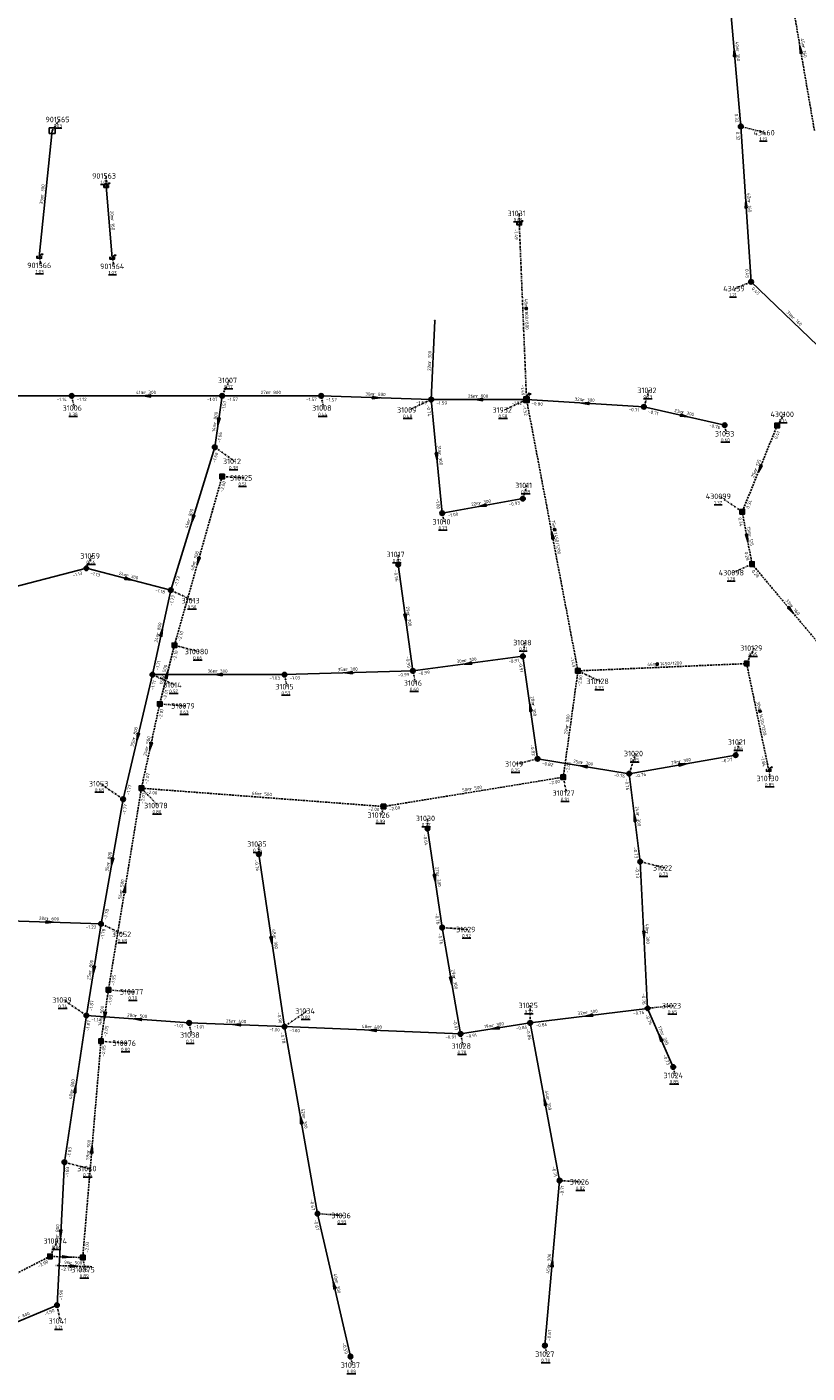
# Model space of a CAD drawing. Extents: x 188323 to 208361, y 565368 to 574910.
# Tile 104 of 256: x 201337 to 201549, y 568404 to 568771. Entities that reach past the tile are written whole.
import ezdxf

# ---------------------------------------------------------------- set-up
doc = ezdxf.new("R2010")
doc.units = 0
for name, pattern in [('BORDER', [1.75, 0.5, -0.25, 0.5, -0.25, 0, -0.25]), ('DASHDOT', [1, 0.5, -0.25, 0, -0.25]), ('DASHED', [0.75, 0.5, -0.25])]:
    doc.linetypes.add(name, pattern=pattern)
doc.layers.get('0').update_dxf_attribs({"linetype": 'CONTINUOUS'})
for name, color, linetype in [('RIO-AFM', 7, 'CONTINUOUS'), ('RIO-BOK', 7, 'CONTINUOUS'), ('RIO-DET', 7, 'CONTINUOUS'), ('RIO-KNP', 7, 'CONTINUOUS'), ('RIO-KNR', 7, 'CONTINUOUS'), ('RIO-LAG', 7, 'CONTINUOUS'), ('RIO-LAG_0B', 7, 'CONTINUOUS'), ('RIO-LAG_1B', 7, 'DASHED'), ('RIO-LAG_4', 7, 'BORDER'), ('RIO-LEN', 7, 'CONTINUOUS'), ('RIO-MVD', 1, 'CONTINUOUS'), ('RIO-VRB', 6, 'DASHDOT'), ('RIO-VRH', 7, 'CONTINUOUS')]:
    doc.layers.add(name, color=color, linetype=linetype)
doc.styles.add('RIO-TXT', font='isocp.shx')

# ---------------------------------------------------------------- blocks, each defined once
blk = doc.blocks.new('L_VHR')
blk.add_lwpolyline([(-0.5, 0), (0.5, 0), (-0.5, 0.15), (-0.5, -0.15), (0.5, 0)])
blk = doc.blocks.new('L_VKT')
blk.add_line((0.3, 0.95), (-0.3, -0.05))
blk.add_lwpolyline([(0.3, 0.15), (0.3, 0.75), (-0.3, 0.75), (-0.3, 0.15)], close=True)
blk = doc.blocks.new('K_IPG')
blk.add_circle((0, 0), 0.5)
for points in [[(0, 0), (-0.5, 0), (-0.433013, 0.25)], [(0, 0), (-0.433013, -0.25), (-0.5, 0)], [(0, 0), (-0.433013, 0.25), (-0.25, 0.433013)], [(0, 0), (-0.25, -0.433013), (-0.433013, -0.25)], [(0, 0), (-0.25, 0.433013), (0, 0.5)], [(0, 0), (0, -0.5), (-0.25, -0.433013)], [(0, 0), (0, 0.5), (0.25, 0.433013)], [(0, 0), (0.25, 0.433013), (0.433013, 0.25)], [(0, 0), (0.433013, 0.25), (0.5, 0)], [(0, 0), (0.5, 0), (0.433013, -0.25)], [(0, 0), (0.433013, -0.25), (0.25, -0.433013)], [(0, 0), (0.25, -0.433013), (0, -0.5)]]:
    blk.add_solid(points)
at = {"style": 'RIO-TXT', "flags": 1}
blk.add_attdef('KNOOPNAAM', (2, 2), '', height=1, dxfattribs=at)
blk = doc.blocks.new('K_IPR')
blk.add_lwpolyline([(-0.5, -0.5), (0.5, -0.5), (0.5, 0.5), (-0.5, 0.5)], close=True)
blk.add_solid([(-0.5, 0.5), (0.5, 0.5), (-0.5, -0.5), (0.5, -0.5)])
at = {"style": 'RIO-TXT', "flags": 1}
blk.add_attdef('KNOOPNAAM', (2, 2), '', height=1, dxfattribs=at)
blk = doc.blocks.new('K_UTB')
blk.add_lwpolyline([(0.5, 0.15), (0.5, -0.3), (-0.5, -0.3), (-0.5, 0.15), (-0.45, 0.15), (-0.45, -0.25), (0, -0.25), (0.45, -0.25), (0.45, 0.15)], close=True)
blk.add_lwpolyline([(0.85, 0.6), (0.55, 0.65), (0.614828, 0.459583), (0.850842, 0.598937)])
blk.add_arc((0.85, -0.25), 0.85, 90, 180)
at = {"style": 'RIO-TXT', "flags": 1}
blk.add_attdef('KNOOPNAAM', (2, 2), '', height=1, dxfattribs=at)
blk = doc.blocks.new('K_FIC')
blk.add_circle((0, 0), 0.0625)
at = {"style": 'RIO-TXT', "flags": 1}
blk.add_attdef('KNOOPNAAM', (2, 2), '', height=1, dxfattribs=at)
blk = doc.blocks.new('K_OVL')
for points in [[(0.6, 0.6), (-0.6, 0.6), (-0.6, -0.6), (0.6, -0.6)], [(1, 1.25), (0.474823, 0.983111), (0.413034, 1.369554)]]:
    blk.add_lwpolyline(points, close=True)
blk.add_arc((0.81571, 0.439293), 0.83139, 77.193131, 168.854604)
blk.add_solid([(-0.6, 0.6), (0.6, 0.6), (-0.6, -0.6), (0.6, -0.6)])
at = {"style": 'RIO-TXT', "flags": 1}
blk.add_attdef('KNOOPNAAM', (2, 2), '', height=1, dxfattribs=at)
blk = doc.blocks.new('K_DIV')
for p, q in [((-0.65, 0.65), (-0.65, -0.65)), ((0.65, 0.65), (-0.65, 0.65)), ((0.65, -0.65), (0.65, 0.65)), ((-0.65, -0.65), (0.65, -0.65))]:
    blk.add_line(p, q)
blk = doc.blocks.new('465_03______310075____310074_')
at = {"layer": 'RIO-LAG_1B'}
blk.add_line((0, 0), (-9.816, 0.337), dxfattribs=at)
at = {"layer": 'RIO-VRH', "xscale": 2, "yscale": 2, "zscale": 2, "rotation": 358.012}
blk.add_blockref('L_VHR', (-4.908, 0.1685), dxfattribs=at)
at = {"layer": 'RIO-AFM', "style": 'RIO-TXT'}
blk.add_text('r 500', height=0.9, rotation=358.012, dxfattribs=at).set_placement((-5.9706, 0.7062))
at = {"layer": 'RIO-BOK', "style": 'RIO-TXT'}
for s, p in [('-2.73', (-8.4647, -1.1099)), ('-2.76', (-4.1462, -1.257))]:
    blk.add_text(s, height=0.9, rotation=358.012, dxfattribs=at).set_placement(p)
at = {"layer": 'RIO-LEN', "style": 'RIO-TXT'}
blk.add_text('9m', height=0.9, rotation=358.012, dxfattribs=at).set_placement((-7.5897, 0.7614))

msp = doc.modelspace()

# ---------------------------------------------------------------- linework, layer by layer
at = {"layer": 'RIO-LAG'}
for p, q in [((201343.696, 568742.336), (201340.16, 568707.904)), ((201358.384, 568727.232), (201360.032, 568707.648))]:
    msp.add_line(p, q, dxfattribs=at)
at = {"layer": 'RIO-LAG_0B'}
for p, q in [((201527.904, 568783.616), (201531.392, 568743.488)), ((201531.392, 568743.488), (201534.208, 568701.12)), ((201534.208, 568701.12), (201556.896, 568679.424)), ((201448, 568690.496), (201447.008, 568668.992)), ((201310, 568670.016), (201348.992, 568670.016)), ((201348.992, 568670.016), (201390, 568670.016)), ((201390, 568670.016), (201388, 568656)), ((201390, 568670.016), (201416.992, 568670.016)), ((201416.992, 568670.016), (201447.008, 568668.992)), ((201447.008, 568668.992), (201450, 568638.016)), ((201447.008, 568668.992), (201472.992, 568668.992)), ((201472.992, 568668.992), (201504.992, 568667.008)), ((201504.992, 568667.008), (201527.008, 568662.016)), ((201388, 568656), (201376, 568617.024)), ((201450, 568638.016), (201472, 568641.984)), ((201442, 568595.008), (201438, 568624)), ((201303.008, 568609.984), (201352.992, 568622.976)), ((201376, 568617.024), (201352.992, 568622.976)), ((201376, 568617.024), (201371.008, 568593.984)), ((201442, 568595.008), (201472, 568598.976)), ((201472, 568598.976), (201476, 568571.008)), ((201407.008, 568593.984), (201442, 568595.008)), ((201371.008, 568593.984), (201363.008, 568560)), ((201371.008, 568593.984), (201407.008, 568593.984)), ((201476, 568571.008), (201500.992, 568566.976)), ((201500.992, 568566.976), (201530, 568572.032)), ((201500.992, 568566.976), (201504, 568542.976)), ((201356.992, 568526.016), (201363.008, 568560)), ((201450, 568524.992), (201446, 568552)), ((201407.008, 568497.984), (201400, 568545.024)), ((201504, 568542.976), (201506, 568502.976)), ((201328.992, 568526.976), (201356.992, 568526.016)), ((201352.992, 568500.992), (201356.992, 568526.016)), ((201455.008, 568496), (201450, 568524.992)), ((201506, 568502.976), (201474, 568499.008)), ((201506, 568502.976), (201512.992, 568486.976)), ((201352.992, 568500.992), (201347.008, 568460.992)), ((201380.992, 568499.008), (201352.992, 568500.992)), ((201407.008, 568497.984), (201380.992, 568499.008)), ((201474, 568499.008), (201455.008, 568496)), ((201474, 568499.008), (201482, 568456)), ((201455.008, 568496), (201407.008, 568497.984)), ((201407.008, 568497.984), (201416, 568446.976)), ((201347.008, 568460.992), (201344.992, 568422.016)), ((201482, 568456), (201478, 568411.008)), ((201416, 568446.976), (201424.992, 568408)), ((201344.992, 568422.016), (201326, 568414.016))]:
    msp.add_line(p, q, dxfattribs=at)
at = {"layer": 'RIO-LAG_1B'}
for p, q in [((201543.872, 568786.496), (201551.488, 568742.336)), ((201487.008, 568595.008), (201472.992, 568668.992)), ((201541.328, 568661.952), (201531.792, 568638.4)), ((201390, 568648), (201376.992, 568601.984)), ((201534.464, 568624.128), (201531.792, 568638.4)), ((201534.464, 568624.128), (201555.568, 568598.976)), ((201376.992, 568601.984), (201372.992, 568585.984)), ((201483.008, 568566.016), (201487.008, 568595.008)), ((201487.008, 568595.008), (201532.992, 568596.992)), ((201532.992, 568596.992), (201539.008, 568568)), ((201372.992, 568585.984), (201368, 568563.008)), ((201434, 568558.016), (201483.008, 568566.016)), ((201368, 568563.008), (201359.008, 568508.032)), ((201368, 568563.008), (201434, 568558.016)), ((201359.008, 568508.032), (201356.992, 568494.016)), ((201356.992, 568494.016), (201352, 568435.008)), ((201343.072, 568435.328), (201309.376, 568418.176)), ((201352, 568435.008), (201343.072, 568435.328))]:
    msp.add_line(p, q, dxfattribs=at)
at = {"layer": 'RIO-LAG_4'}
msp.add_line((201472.992, 568668.992), (201471.008, 568716.992), dxfattribs=at)
at = {"layer": 'RIO-VRB'}
for p, q in [((201343.7, 568742.32), (201345.6764, 568745.3758)), ((201531.4, 568743.5), (201538.0482, 568741.78)), ((201358.38, 568727.22), (201358.3797, 568729.995)), ((201471, 568717), (201470.9997, 568719.775)), ((201340.16, 568707.92), (201340.6935, 568705.5916)), ((201360.04, 568707.66), (201360.5735, 568705.3316)), ((201534.2, 568701.1), (201529.8059, 568699.2609)), ((201390, 568670), (201392.0371, 568674.2293)), ((201505, 568667), (201506.3933, 568671.5294)), ((201349, 568670), (201349.7071, 568666.6868)), ((201417, 568670), (201417.7071, 568666.6868)), ((201447, 568669), (201440.8742, 568666.1602)), ((201473, 568669), (201466.8742, 568666.1602)), ((201541.33, 568661.93), (201543.3064, 568664.9858)), ((201527, 568662), (201527.5335, 568659.6716)), ((201388, 568656), (201393.4194, 568652.1519)), ((201390, 568648), (201395.9827, 568647.645)), ((201472, 568642), (201473.0514, 568645.5897)), ((201531.79, 568638.38), (201525.6619, 568642.6159)), ((201450, 568638), (201450.5335, 568635.6716)), ((201353, 568623), (201354.5372, 568626.3632)), ((201438, 568624), (201437.9997, 568626.775)), ((201534.46, 568624.12), (201529.2, 568621.7806)), ((201376, 568617), (201382.1269, 568614.1622)), ((201377, 568602), (201383.6482, 568600.28)), ((201472, 568599), (201472.5335, 568602.7284)), ((201533, 568597), (201535.0371, 568601.2293)), ((201442, 568595), (201442.7071, 568591.6868)), ((201487, 568595), (201493.1269, 568592.1622)), ((201371, 568594), (201377.1269, 568591.1622)), ((201407, 568594), (201407.7071, 568590.6868)), ((201373, 568586), (201379.9675, 568585.4713)), ((201501, 568567), (201502.7352, 568572.4692)), ((201530, 568572), (201531.0514, 568575.5897)), ((201476, 568571), (201470.2921, 568569.6202)), ((201483, 568566), (201483.8806, 568561.702)), ((201539, 568568), (201539.5335, 568565.6716)), ((201363, 568560), (201356.8719, 568564.2359)), ((201368, 568563), (201372.5472, 568558.2798)), ((201434, 568558), (201433.4674, 568555.6715)), ((201446, 568552), (201445.9997, 568554.775)), ((201400, 568545), (201399.9997, 568547.775)), ((201504, 568543), (201510.6482, 568541.28)), ((201357, 568526), (201363.1269, 568523.1622)), ((201450, 568525), (201456.9675, 568524.4713)), ((201359, 568508), (201365.9675, 568507.4713)), ((201353, 568501), (201346.8719, 568505.2359)), ((201474, 568499), (201473.9994, 568503.775)), ((201506, 568503), (201513.075, 568503.7)), ((201381, 568499), (201381.7071, 568495.6868)), ((201407, 568498), (201413.1269, 568502.2378)), ((201455, 568496), (201455.7071, 568492.6868)), ((201357, 568494), (201363.9675, 568493.4713)), ((201513, 568487), (201513.5335, 568484.6716)), ((201347, 568461), (201353.6482, 568459.28)), ((201482, 568456), (201487.9827, 568455.645)), ((201416, 568447), (201422.9675, 568446.4713)), ((201343.07, 568435.31), (201345.1071, 568439.5393)), ((201352, 568435), (201352.7071, 568431.6868)), ((201345, 568422), (201345.8806, 568417.702)), ((201478, 568411), (201478.5335, 568408.6716)), ((201425, 568408), (201425.5335, 568405.6716))]:
    msp.add_line(p, q, dxfattribs=at)

# ---------------------------------------------------------------- block references
at = {"layer": 'RIO-AFM', "xscale": 0.9, "yscale": 0.9, "zscale": 0.9}
for p, rotation in [((201472.4805, 568693.8313), 272.3948), ((201480.2628, 568633.4243), 280.7211), ((201508.6294, 568596.4409), 2.4893), ((201536.2244, 568583.9254), 281.6973)]:
    msp.add_blockref('L_VKT', p, dxfattribs=dict(at, rotation=rotation))
at = {"layer": 'RIO-DET'}
msp.add_blockref('465_03______310075____310074_', (201354.496, 568432.512), dxfattribs=at)
at = {"layer": 'RIO-KNP', "xscale": 1.25, "yscale": 1.25, "zscale": 1.25}
for name, p in [('K_DIV', (201343.696, 568742.336)), ('K_IPG', (201531.392, 568743.488)), ('K_UTB', (201358.384, 568727.232)), ('K_UTB', (201471.008, 568716.992)), ('K_UTB', (201340.16, 568707.904)), ('K_UTB', (201360.032, 568707.648)), ('K_IPG', (201534.208, 568701.12)), ('K_FIC', (201448, 568690.496)), ('K_IPG', (201348.992, 568670.016)), ('K_IPG', (201390, 568670.016)), ('K_IPG', (201416.992, 568670.016)), ('K_IPG', (201447.008, 568668.992)), ('K_OVL', (201472.992, 568668.992)), ('K_IPG', (201504.992, 568667.008)), ('K_IPG', (201527.008, 568662.016)), ('K_IPR', (201541.328, 568661.952)), ('K_IPG', (201388, 568656)), ('K_IPR', (201390, 568648)), ('K_IPG', (201472, 568641.984)), ('K_IPG', (201450, 568638.016)), ('K_IPR', (201531.792, 568638.4)), ('K_IPG', (201438, 568624)), ('K_IPR', (201534.464, 568624.128)), ('K_IPG', (201352.992, 568622.976)), ('K_IPG', (201376, 568617.024)), ('K_IPR', (201376.992, 568601.984)), ('K_IPG', (201472, 568598.976)), ('K_IPG', (201371.008, 568593.984)), ('K_IPG', (201407.008, 568593.984)), ('K_IPG', (201442, 568595.008)), ('K_IPR', (201487.008, 568595.008)), ('K_IPR', (201532.992, 568596.992)), ('K_IPR', (201372.992, 568585.984)), ('K_IPG', (201530, 568572.032)), ('K_IPG', (201476, 568571.008)), ('K_UTB', (201539.008, 568568)), ('K_IPR', (201483.008, 568566.016)), ('K_IPG', (201500.992, 568566.976)), ('K_IPR', (201368, 568563.008)), ('K_IPG', (201363.008, 568560)), ('K_IPR', (201434, 568558.016)), ('K_IPG', (201446, 568552)), ('K_IPG', (201400, 568545.024)), ('K_IPG', (201504, 568542.976)), ('K_IPG', (201356.992, 568526.016)), ('K_IPG', (201450, 568524.992)), ('K_IPR', (201359.008, 568508.032)), ('K_IPG', (201506, 568502.976)), ('K_IPG', (201352.992, 568500.992)), ('K_IPG', (201380.992, 568499.008)), ('K_IPG', (201474, 568499.008)), ('K_IPG', (201407.008, 568497.984)), ('K_IPG', (201455.008, 568496)), ('K_IPR', (201356.992, 568494.016)), ('K_IPG', (201512.992, 568486.976)), ('K_IPG', (201347.008, 568460.992)), ('K_IPG', (201482, 568456)), ('K_IPG', (201416, 568446.976)), ('K_IPR', (201343.072, 568435.328)), ('K_IPR', (201352, 568435.008)), ('K_IPG', (201344.992, 568422.016)), ('K_IPG', (201478, 568411.008)), ('K_IPG', (201424.992, 568408))]:
    msp.add_blockref(name, p, dxfattribs=at)
at = {"layer": 'RIO-VRH', "xscale": 2, "yscale": 2, "zscale": 2}
for p, rotation in [((201529.65, 568763.55), 454.9968), ((201547.68, 568764.42), 459.7688), ((201532.8, 568722.3), 453.7869), ((201369.5, 568670), 180), ((201432, 568669.5), 358.091), ((201460, 568669), 180), ((201489, 568668), 536.424), ((201516, 568664.5), 347.197), ((201389, 568663), 261.8616), ((201448.5, 568653.5), 275.5361), ((201536.56, 568650.155), 247.9405), ((201461, 568640), 190.3038), ((201382, 568636.5), 252.8899), ((201480, 568632), 100.7211), ((201533.125, 568631.25), 280.6131), ((201383.5, 568625), 254.2118), ((201364.5, 568620), 345.3806), ((201440, 568609.5), 277.8616), ((201545.015, 568611.545), 310.0139), ((201373.5, 568605.5), 437.7274), ((201375, 568594), 435.9561), ((201389, 568594), 180), ((201424.5, 568594.5), 181.6364), ((201457, 568597), 187.5939), ((201474, 568585), 458.1384), ((201367, 568577), 256.7517), ((201370.5, 568574.5), 257.7274), ((201488.5, 568569), 530.9106), ((201515.5, 568569.5), 9.7814), ((201502.5, 568555), 457.1334), ((201360, 568543), 259.9839), ((201448, 568538.5), 278.4352), ((201363.5, 568535.5), 440.6985), ((201343, 568526.5), 357.9548), ((201403.5, 568521.5), 278.4794), ((201505, 568523), 272.8712), ((201355, 568513.5), 260.9016), ((201452.5, 568510.5), 279.7905), ((201358, 568501), 261.8616), ((201367, 568500), 175.9148), ((201394, 568498.5), 177.7976), ((201490, 568501), 187.1243), ((201431, 568497), 177.6143), ((201464.5, 568497.5), 188.9717), ((201509.5, 568495), 473.6361), ((201350, 568481), 441.461), ((201478, 568477.5), 460.5472), ((201411.5, 568472.5), 460.0161), ((201354.5, 568464.5), 445.1474), ((201346, 568441.5), 267.0555), ((201347.535, 568435.155), 358.012), ((201480, 568433.5), 444.9118), ((201420.5, 568427.5), 463.0024)]:
    msp.add_blockref('L_VHR', p, dxfattribs=dict(at, rotation=rotation))

# ---------------------------------------------------------------- texts
at = {"layer": 'RIO-AFM', "style": 'RIO-TXT'}
for s, rotation, p in [('r 160', 274.9968, (201530.0898, 568764.4019)), ('r 160', 279.7688, (201548.0488, 568765.3061)), ('r 300', 444.1161, (201341.3393, 568724.3659)), ('r 160', 273.7869, (201533.2584, 568723.1425)), ('r 160', 274.8595, (201359.6454, 568718.2903)), ('800/800', 272.3948, (201472.5148, 568693.022)), ('r 160', 316.2946, (201545.3162, 568691.1783)), ('r 300', 447.3282, (201446.9566, 568678.964)), ('r 800', 358.091, (201431.2068, 568670.0357)), ('r 300', 356.424, (201488.2229, 568668.5592)), ('r 800', 441.8616, (201388.3865, 568662.2691)), ('r 300', 347.197, (201515.3222, 568665.1736)), ('r 300', 275.5361, (201448.9289, 568654.3559)), ('r 125', 427.9405, (201535.7852, 568649.5942)), ('r 800', 432.8899, (201381.2719, 568635.8761)), ('r 300', 10.3038, (201460.1134, 568640.347)), ('1450/1200', 280.7211, (201480.4139, 568632.6285)), ('r 125', 280.6131, (201533.4713, 568632.1396)), ('r 500', 434.2118, (201382.7843, 568624.3599)), ('r 300', 345.3806, (201363.8436, 568620.6952)), ('r 160', 310.0139, (201544.8846, 568612.4935)), ('r 300', 277.8616, (201440.3932, 568610.3724)), ('r 800', 437.7274, (201372.8325, 568604.8158)), ('r 300', 7.5939, (201456.1309, 568597.3885)), ('r 500', 435.9561, (201374.3138, 568593.3362)), ('r 300', 1.6364, (201423.676, 568594.9767)), ('1450/1200', 2.4893, (201509.4386, 568596.4761)), ('r 300', 278.1384, (201474.3887, 568585.8741)), ('r 500', 82.1384, (201484.394, 568579.7657)), ('1450/1200', 281.6973, (201536.389, 568583.1323)), ('r 800', 436.7517, (201366.3174, 568576.328)), ('r 500', 437.7274, (201369.8325, 568573.8158)), ('r 300', 350.9106, (201487.7796, 568569.6292)), ('r 300', 9.7814, (201514.6165, 568569.855)), ('r 500', 355.6681, (201400.2313, 568561.0802)), ('r 500', 9.2717, (201457.6197, 568562.3629)), ('r 300', 277.1334, (201502.9027, 568555.8673)), ('r 800', 79.9839, (201359.3668, 568542.2891)), ('r 300', 278.4352, (201448.3839, 568539.3763)), ('r 500', 440.6985, (201362.8588, 568534.7837)), ('r 600', 357.9548, (201342.208, 568527.037)), ('r 300', 278.4794, (201403.8895, 568522.3774)), ('r 300', 272.8712, (201505.4711, 568523.8353)), ('r 800', 80.9016, (201354.3782, 568512.7788)), ('r 300', 279.7905, (201452.8637, 568511.3853)), ('r 500', 441.8616, (201357.3865, 568500.2691)), ('r 300', 367.1243, (201489.1328, 568501.4053)), ('r 500', 355.9148, (201366.2279, 568500.5648)), ('r 400', 357.7976, (201393.2098, 568499.0385)), ('r 300', 368.9717, (201463.6206, 568497.873)), ('r 400', 357.6143, (201430.2116, 568497.548)), ('r 300', 293.6361, (201509.6379, 568495.9448)), ('r 800', 441.461, (201349.3731, 568480.2745)), ('r 300', 280.5472, (201478.3564, 568478.3909)), ('r 300', 280.0161, (201411.8672, 568473.3876)), ('r 500', 445.1474, (201353.9152, 568463.7362)), ('r 800', 447.0555, (201345.4473, 568440.7169)), ('r 300', 444.9118, (201479.4165, 568432.7382)), ('r 300', 283.0024, (201420.8168, 568428.4051)), ('r 800', 382.8314, (201334.5566, 568418.1518))]:
    msp.add_text(s, height=0.9, rotation=rotation, dxfattribs=at).set_placement(p)
for s, p in [('r 300', (201368.6901, 568670.5)), ('r 800', (201402.6901, 568670.5)), ('r 800', (201459.1901, 568669.5)), ('r 300', (201388.1901, 568594.5))]:
    msp.add_text(s, height=0.9, dxfattribs=at).set_placement(p)
at = {"layer": 'RIO-BOK', "style": 'RIO-TXT'}
for s, rotation, p in [('0.32', 274.9968, (201529.719, 568746.9266)), ('0.32', 273.7869, (201530.0962, 568742.0102)), ('-1.49', 272.3948, (201469.6604, 568715.5423)), ('0.45', 273.7869, (201532.5931, 568704.5613)), ('0.45', 316.2946, (201534.2457, 568699.1208)), ('-1.49', 272.3948, (201471.4584, 568673.0393)), ('-1.57', 441.8616, (201390.7999, 568665.7446)), ('-1.57', 358.091, (201418.3533, 568668.555)), ('-1.59', 358.091, (201442.8562, 568667.7538)), ('-0.80', 356.424, (201474.3107, 568667.5162)), ('-0.74', 275.5361, (201445.7423, 568667.4711)), ('-1.52', 280.7211, (201471.8856, 568667.3637)), ('-0.71', 356.424, (201500.822, 568665.8761)), ('-0.71', 347.197, (201506.0558, 568665.3253)), ('-0.76', 347.197, (201522.6949, 568661.5547)), ('0.41', 427.9405, (201541.278, 568658.1098)), ('-1.66', 441.8616, (201389.5831, 568657.1887)), ('-1.66', 432.8899, (201388.1102, 568651.6767)), ('-2.00', 434.2118, (201390.2055, 568643.6813)), ('-1.00', 275.5361, (201448.2286, 568641.9479)), ('-0.93', 10.3038, (201468.2157, 568639.889)), ('0.34', 427.9405, (201533.6126, 568639.1529)), ('-1.00', 10.3038, (201451.6276, 568636.873)), ('0.34', 280.6131, (201530.6726, 568636.7458)), ('0.28', 280.6131, (201532.4355, 568627.363)), ('-1.13', 14.5727, (201349.3836, 568620.6132)), ('-1.13', 345.3806, (201354.0021, 568621.2926)), ('-1.73', 432.8899, (201377.7492, 568617.9273)), ('-0.96', 277.8616, (201436.8054, 568622.4213)), ('0.28', 310.0139, (201534.2889, 568622.1477)), ('-1.18', 345.3806, (201371.6825, 568616.6924)), ('-1.73', 437.7274, (201376.4851, 568612.6992)), ('-2.10', 434.2118, (201378.7273, 568602.9674)), ('-2.10', 435.9561, (201377.3562, 568597.685)), ('-0.99', 277.8616, (201440.0687, 568598.8723)), ('-0.91', 7.5939, (201468.1203, 568597.0703)), ('-1.49', 280.7211, (201484.9066, 568598.7767)), ('-1.71', 437.7274, (201372.6647, 568595.0715)), ('-0.99', 1.6364, (201437.9412, 568593.4835)), ('-0.99', 7.5939, (201443.5725, 568593.7973)), ('-0.91', 278.1384, (201470.813, 568597.4155)), ('-1.71', 436.7517, (201371.4047, 568589.693)), ('-1.03', 1.6364, (201408.4392, 568592.6405)), ('-2.00', 82.1384, (201487.8266, 568590.7464)), ('-2.01', 435.9561, (201374.697, 568587.0195)), ('-2.01', 437.7274, (201373.4851, 568581.6992)), ('-0.82', 278.1384, (201474.0495, 568574.8626)), ('-0.82', 350.9106, (201477.162, 568569.3972)), ('-2.00', 82.1384, (201484.5781, 568567.1954)), ('-0.77', 9.7814, (201526.1964, 568569.9236)), ('-1.84', 281.6973, (201536.8143, 568571.7341)), ('-2.07', 437.7274, (201369.6647, 568564.0715)), ('-2.00', 9.2717, (201479.1782, 568563.9575)), ('-0.76', 350.9106, (201496.7321, 568566.2787)), ('-0.76', 277.1334, (201499.7854, 568565.4366)), ('-0.76', 9.7814, (201502.6173, 568565.8582)), ('-1.77', 436.7517, (201364.6827, 568561.043)), ('-2.03', 440.6985, (201368.6873, 568558.7332)), ('-2.00', 355.6681, (201369.291, 568561.4991)), ('-1.77', 79.9839, (201363.6661, 568555.7185)), ('-2.00', 355.6681, (201429.8095, 568556.9529)), ('-2.00', 9.2717, (201435.6071, 568556.8438)), ('-0.64', 278.4352, (201444.8213, 568550.4094)), ('-0.73', 277.1334, (201502.1149, 568546.8964)), ('-0.76', 278.4794, (201398.8225, 568543.4085)), ('-0.73', 272.8712, (201502.6726, 568541.5312)), ('-1.78', 79.9839, (201358.622, 568527.1352)), ('-0.76', 278.4352, (201448.0288, 568528.8527)), ('-1.22', 357.9548, (201352.853, 568524.7624)), ('-1.78', 80.9016, (201357.7345, 568521.7291)), ('-0.76', 279.7905, (201448.8592, 568523.382)), ('-1.95', 440.6985, (201360.6069, 568509.1563)), ('-1.93', 441.8616, (201359.7999, 568503.7446)), ('-0.76', 272.8712, (201504.4197, 568507.0264)), ('-1.87', 80.9016, (201354.6036, 568502.161)), ('-1.87', 441.461, (201353.7536, 568496.7413)), ('-1.14', 355.9148, (201354.2974, 568499.5046)), ('-0.90', 278.4794, (201405.0386, 568501.8529)), ('-0.91', 279.7905, (201452.9395, 568499.8055)), ('-0.86', 367.1243, (201475.5634, 568497.7854)), ('-0.76', 367.1243, (201502.1037, 568501.1201)), ('-0.76', 293.6361, (201505.2796, 568501.156)), ('-2.05', 441.8616, (201358.5831, 568495.1887)), ('-1.01', 355.9148, (201376.8121, 568497.9108)), ('-1.01', 357.7976, (201382.3459, 568497.5481)), ('-1.00', 357.7976, (201402.8502, 568496.7725)), ('-0.78', 280.0161, (201405.8656, 568496.3775)), ('-1.00', 357.6143, (201408.3412, 568496.5438)), ('-0.91', 357.6143, (201450.8464, 568494.7997)), ('-0.91', 368.9717, (201456.6017, 568494.8365)), ('-0.86', 368.9717, (201470.1673, 568496.9872)), ('-0.86', 280.5472, (201472.8807, 568497.3671)), ('-2.05', 445.1474, (201358.014, 568489.7995)), ('-0.73', 293.6361, (201510.082, 568490.1981)), ('-1.83', 441.461, (201348.5914, 568462.1776)), ('-1.83', 447.0555, (201348.1661, 568456.8352)), ('-0.71', 280.5472, (201479.8984, 568459.7796)), ('-0.71', 444.9118, (201483.0056, 568451.7947)), ('-0.67', 280.0161, (201413.9387, 568450.7989)), ('-0.67', 283.0024, (201414.9517, 568445.3206)), ('-2.03', 445.1474, (201353.5124, 568436.2775)), ('-2.00', 386.9419, (201340.0397, 568432.2231)), ('-1.90', 447.0555, (201346.469, 568423.3272)), ('-1.90', 382.8314, (201341.7606, 568419.1284)), ('-0.67', 444.9118, (201479.5176, 568412.2713)), ('-0.59', 283.0024, (201422.736, 568411.6856))]:
    msp.add_text(s, height=0.9, rotation=rotation, dxfattribs=at).set_placement(p)
for s, p in [('-1.14', (201344.8998, 568668.6)), ('-1.12', (201350.3998, 568668.6)), ('-1.07', (201385.8998, 568668.6)), ('-1.57', (201391.3998, 568668.6)), ('-1.57', (201412.8998, 568668.6)), ('-1.59', (201448.3998, 568667.6)), ('-1.52', (201468.8998, 568667.6)), ('-1.20', (201372.3998, 568592.6)), ('-1.03', (201402.8998, 568592.6))]:
    msp.add_text(s, height=0.9, dxfattribs=at).set_placement(p)
at = {"layer": 'RIO-KNR', "style": 'RIO-TXT'}
for s, p in [('901565', (201341.8514, 568744.6258)), ('43460', (201534.8607, 568741.03)), ('901563', (201354.5547, 568729.245)), ('31031', (201467.8122, 568719.025)), ('901566', (201336.8685, 568704.8416)), ('901564', (201356.7485, 568704.5816)), ('43459', (201526.6184, 568698.5109)), ('31007', (201388.8496, 568673.4793)), ('31032', (201503.2058, 568670.7794)), ('31006', (201346.5196, 568665.9368)), ('31008', (201414.5196, 568665.9368)), ('31009', (201437.6867, 568665.4102)), ('31932', (201463.6867, 568665.4102)), ('430100', (201539.4814, 568664.2358)), ('31033', (201524.346, 568658.9216)), ('31012', (201390.2319, 568651.4019)), ('310125', (201392.1577, 568646.895)), ('31011', (201469.8639, 568644.8397)), ('430099', (201521.8369, 568641.8659)), ('31010', (201447.346, 568634.9216)), ('31017', (201434.8122, 568626.025)), ('31059', (201351.3497, 568625.6132)), ('430098', (201525.375, 568621.0306)), ('31013', (201378.9394, 568613.4122)), ('31018', (201469.346, 568601.9784)), ('310129', (201531.2121, 568600.4793)), ('310080', (201379.8232, 568599.53)), ('31014', (201373.9394, 568590.4122)), ('31015', (201404.5196, 568589.9368)), ('31016', (201439.5196, 568590.9368)), ('310128', (201489.3019, 568591.4122)), ('310079', (201376.1425, 568584.7213)), ('31021', (201527.8639, 568574.8397)), ('31020', (201499.5477, 568571.7192)), ('31019', (201467.1046, 568568.8702)), ('31053', (201353.6844, 568563.4859)), ('310130', (201535.7085, 568564.9216)), ('310127', (201480.0556, 568560.952)), ('310078', (201368.7222, 568557.5298)), ('310126', (201429.6424, 568554.9215)), ('31030', (201442.8122, 568554.025)), ('31035', (201396.8122, 568547.025)), ('31022', (201507.4607, 568540.53)), ('31029', (201453.78, 568523.7213)), ('31052', (201359.9394, 568522.4122)), ('310077', (201362.1425, 568506.7213)), ('31039', (201343.6844, 568504.4859)), ('31034', (201409.9394, 568501.4878)), ('31025', (201470.8119, 568503.025)), ('31023', (201509.8875, 568502.95)), ('31038', (201378.5196, 568494.9368)), ('310076', (201360.1425, 568492.7213)), ('31028', (201452.5196, 568491.9368)), ('31024', (201510.346, 568483.9216)), ('31040', (201350.4607, 568458.53)), ('31026', (201484.7952, 568454.895)), ('31036', (201419.78, 568445.7213)), ('310074', (201341.2821, 568438.7893)), ('310075', (201348.8821, 568430.9368)), ('31041', (201342.6931, 568416.952)), ('31027', (201475.346, 568407.9216)), ('31037', (201422.346, 568404.9216))]:
    msp.add_text(s, height=1.5, dxfattribs=at).set_placement(p)
at = {"layer": 'RIO-LEN', "style": 'RIO-TXT'}
for s, rotation, p in [('45m', 279.7688, (201547.6813, 568767.4346)), ('40m', 274.9968, (201529.9007, 568766.5536)), ('35m', 444.1161, (201341.1195, 568722.2171)), ('42m', 273.7869, (201533.1147, 568725.2977)), ('20m', 274.8595, (201359.4613, 568720.4424)), ('48m', 272.3948, (201472.3664, 568696.5289)), ('31m', 316.2946, (201543.7539, 568692.6699)), ('22m', 447.3282, (201446.8576, 568676.8063)), ('30m', 358.091, (201429.048, 568670.1063)), ('32m', 356.424, (201486.067, 568668.6926)), ('23m', 347.197, (201513.2156, 568665.651)), ('14m', 441.8616, (201388.0824, 568660.1306)), ('31m', 275.5361, (201448.7195, 568656.5058)), ('25m', 427.9405, (201534.9755, 568647.5917)), ('22m', 10.3038, (201457.9882, 568639.9606)), ('41m', 432.8899, (201380.638, 568633.8112)), ('75m', 280.7211, (201479.7593, 568636.0769)), ('15m', 280.6131, (201533.0724, 568634.2624)), ('48m', 434.2118, (201382.1982, 568622.281)), ('24m', 345.3806, (201361.7532, 568621.2391)), ('33m', 310.0139, (201543.4948, 568614.1471)), ('29m', 277.8616, (201440.0968, 568612.512)), ('24m', 437.7274, (201372.375, 568602.7049)), ('30m', 7.5939, (201453.9898, 568597.1031)), ('35m', 1.6364, (201421.5169, 568594.915)), ('46m', 2.4893, (201505.932, 568596.3236)), ('16m', 435.9561, (201373.7912, 568591.2403)), ('28m', 278.1384, (201474.0819, 568588.0122)), ('30m', 281.6973, (201535.6757, 568586.569)), ('29m', 82.1384, (201484.0988, 568577.626)), ('35m', 436.7517, (201365.824, 568574.2251)), ('24m', 437.7274, (201369.375, 568571.7049)), ('25m', 350.9106, (201485.6465, 568569.9691)), ('29m', 9.7814, (201512.4879, 568569.488)), ('66m', 355.6681, (201398.0774, 568561.242)), ('50m', 9.2717, (201455.4879, 568562.0149)), ('24m', 277.1334, (201502.6334, 568558.0104)), ('35m', 79.9839, (201358.9914, 568540.162)), ('27m', 278.4352, (201448.066, 568541.5128)), ('56m', 440.6985, (201362.5113, 568532.6518)), ('28m', 357.9548, (201340.0493, 568527.1127)), ('48m', 278.4794, (201403.57, 568524.5136)), ('40m', 272.8712, (201505.3618, 568525.9925)), ('29m', 279.7905, (201452.4953, 568513.5137)), ('25m', 80.9016, (201354.037, 568510.6459)), ('14m', 441.8616, (201357.0824, 568498.1306)), ('28m', 355.9148, (201364.0733, 568500.7174)), ('26m', 357.7976, (201391.0513, 568499.1201)), ('32m', 367.1243, (201486.9896, 568501.136)), ('48m', 357.6143, (201428.0534, 568497.6366)), ('19m', 368.9717, (201461.4873, 568497.5348)), ('17m', 293.6361, (201508.7708, 568497.9232)), ('40m', 441.461, (201349.0541, 568478.1382)), ('44m', 280.5472, (201477.96, 568480.5142)), ('52m', 280.0161, (201411.4905, 568475.5145)), ('59m', 445.1474, (201353.7341, 568461.5838)), ('39m', 447.0555, (201345.3381, 568438.5597)), ('45m', 444.9118, (201479.2266, 568430.5866)), ('40m', 283.0024, (201420.3297, 568430.5095))]:
    msp.add_text(s, height=0.9, rotation=rotation, dxfattribs=at).set_placement(p)
for s, p in [('41m', (201366.5301, 568670.5)), ('27m', (201400.5301, 568670.5)), ('26m', (201457.0301, 568669.5)), ('36m', (201386.0301, 568594.5))]:
    msp.add_text(s, height=0.9, dxfattribs=at).set_placement(p)
at = {"layer": 'RIO-MVD', "style": 'RIO-TXT'}
for s, p in [('%%U1.03', (201344.1464, 568743.2258)), ('%%U1.19', (201536.5182, 568739.63)), ('%%U1.03', (201356.8497, 568727.845)), ('%%U0.60', (201469.4697, 568717.625)), ('%%U1.03', (201339.1635, 568703.4416)), ('%%U1.03', (201359.0435, 568703.1816)), ('%%U1.21', (201528.2759, 568697.1109)), ('%%U0.37', (201390.5071, 568672.0793)), ('%%U0.73', (201504.8633, 568669.3794)), ('%%U0.38', (201348.1771, 568664.5368)), ('%%U0.44', (201416.1771, 568664.5368)), ('%%U0.48', (201439.3442, 568664.0102)), ('%%U0.58', (201465.3442, 568664.0102)), ('%%U1.34', (201541.7764, 568662.8358)), ('%%U0.60', (201526.0035, 568657.5216)), ('%%U0.38', (201391.8894, 568650.0019)), ('%%U0.51', (201394.4527, 568645.495)), ('%%U0.78', (201471.5214, 568643.4397)), ('%%U1.32', (201524.1319, 568640.4659)), ('%%U0.73', (201449.0035, 568633.5216)), ('%%U0.56', (201353.0072, 568624.2132)), ('%%U0.62', (201436.4697, 568624.625)), ('%%U1.28', (201527.67, 568619.6306)), ('%%U0.50', (201380.5969, 568612.0122)), ('%%U0.66', (201382.1182, 568598.13)), ('%%U0.71', (201471.0035, 568600.5784)), ('%%U0.95', (201533.5071, 568599.0793)), ('%%U0.93', (201491.5969, 568590.0122)), ('%%U0.52', (201375.5969, 568589.0122)), ('%%U0.53', (201406.1771, 568588.5368)), ('%%U0.60', (201441.1771, 568589.5368)), ('%%U0.63', (201378.4375, 568583.3213)), ('%%U0.86', (201529.5214, 568573.4397)), ('%%U0.85', (201501.2052, 568570.3192)), ('%%U0.75', (201468.7621, 568567.4702)), ('%%U0.68', (201355.3419, 568562.0859)), ('%%U0.85', (201538.0035, 568563.5216)), ('%%U0.91', (201482.3506, 568559.552)), ('%%U0.80', (201371.0172, 568556.1298)), ('%%U0.99', (201431.9374, 568553.5215)), ('%%U0.77', (201444.4697, 568552.625)), ('%%U0.76', (201398.4697, 568545.625)), ('%%U0.73', (201509.1182, 568539.13)), ('%%U0.68', (201361.5969, 568521.0122)), ('%%U0.92', (201455.4375, 568522.3213)), ('%%U0.79', (201364.4375, 568505.3213)), ('%%U0.74', (201345.3419, 568503.0859)), ('%%U0.72', (201472.4694, 568501.625)), ('%%U0.82', (201411.5969, 568500.0878)), ('%%U0.65', (201511.545, 568501.55)), ('%%U0.80', (201362.4375, 568491.3213)), ('%%U0.71', (201380.1771, 568493.5368)), ('%%U0.78', (201454.1771, 568490.5368)), ('%%U0.85', (201512.0035, 568482.5216)), ('%%U0.74', (201352.1182, 568457.13)), ('%%U0.82', (201486.4527, 568453.495)), ('%%U0.93', (201421.4375, 568444.3213)), ('%%U0.84', (201343.5771, 568437.3893)), ('%%U0.89', (201351.1771, 568429.5368)), ('%%U0.71', (201344.3506, 568415.552)), ('%%U0.78', (201477.0035, 568406.5216)), ('%%U0.88', (201424.0035, 568403.5216))]:
    msp.add_text(s, height=0.9, dxfattribs=at).set_placement(p)

doc.saveas('drawing.dxf')
